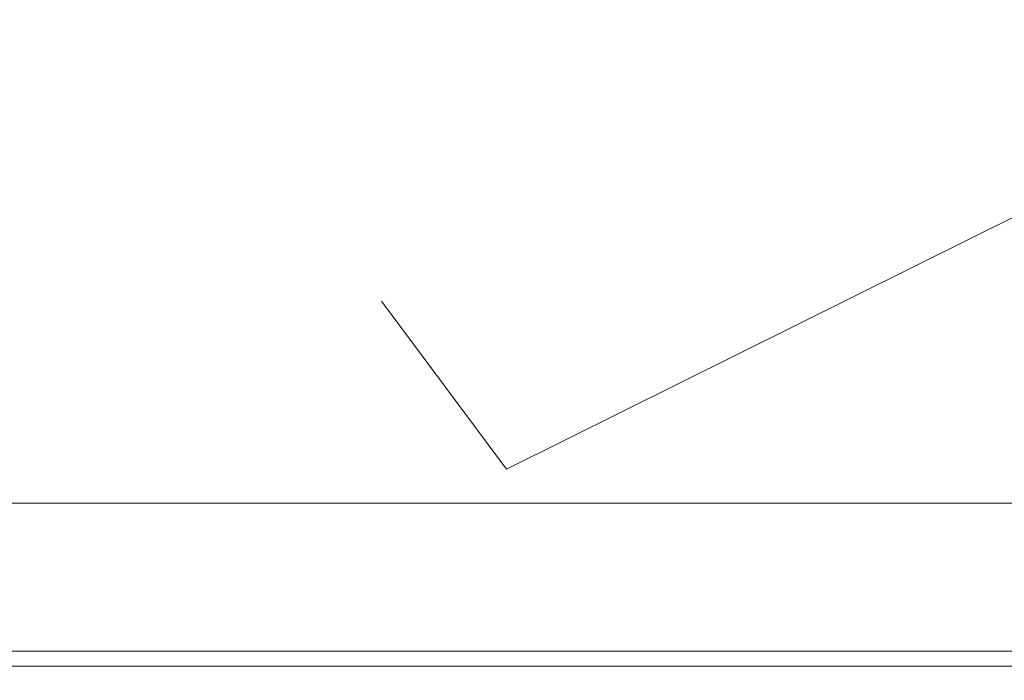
# Model space of a CAD drawing. Header units: millimetres. Extents: x 13115352 to 26511604, y 2875787 to 5794155.
# Tile 110 of 115: x 13260369 to 13268891, y 2898973 to 2904689. Entities that reach past the tile are written whole.
import ezdxf

# ---------------------------------------------------------------- set-up
doc = ezdxf.new("R2010")
doc.units = ezdxf.units.MM
doc.layers.get('0').update_dxf_attribs({"lineweight": 0})
doc.layers.get('Defpoints').update_dxf_attribs({"lineweight": 0})
doc.layers.add('CKD Equipments', color=5, linetype='Continuous', lineweight=0)

msp = doc.modelspace()

# ---------------------------------------------------------------- linework, layer by layer
at = {"color": 3, "ltscale": 0.25}
for points in [[(13293030, 2900504.5), (13250539.8, 2900504.5), (13250539.8, 2875787), (13293030, 2875787)], [(13254003.9, 2899096.1), (13277029.1, 2899096.1), (13277029.1, 2878819.9), (13254003.9, 2878819.9)]]:
    msp.add_lwpolyline(points, close=True, dxfattribs=at)
at = {"layer": 'CKD Equipments', "color": 1}
for p, q in [((13264582.8, 2900800.5), (13272404.7, 2904689)), ((13263500.7, 2902254.4), (13264582.8, 2900800.5))]:
    msp.add_line(p, q, dxfattribs=at)
at = {"layer": 'Defpoints', "ltscale": 0.25}
msp.add_lwpolyline([(13253876, 2899224), (13277157, 2899224), (13277157, 2878692), (13253876, 2878692)], close=True, dxfattribs=at)

doc.saveas('drawing.dxf')
